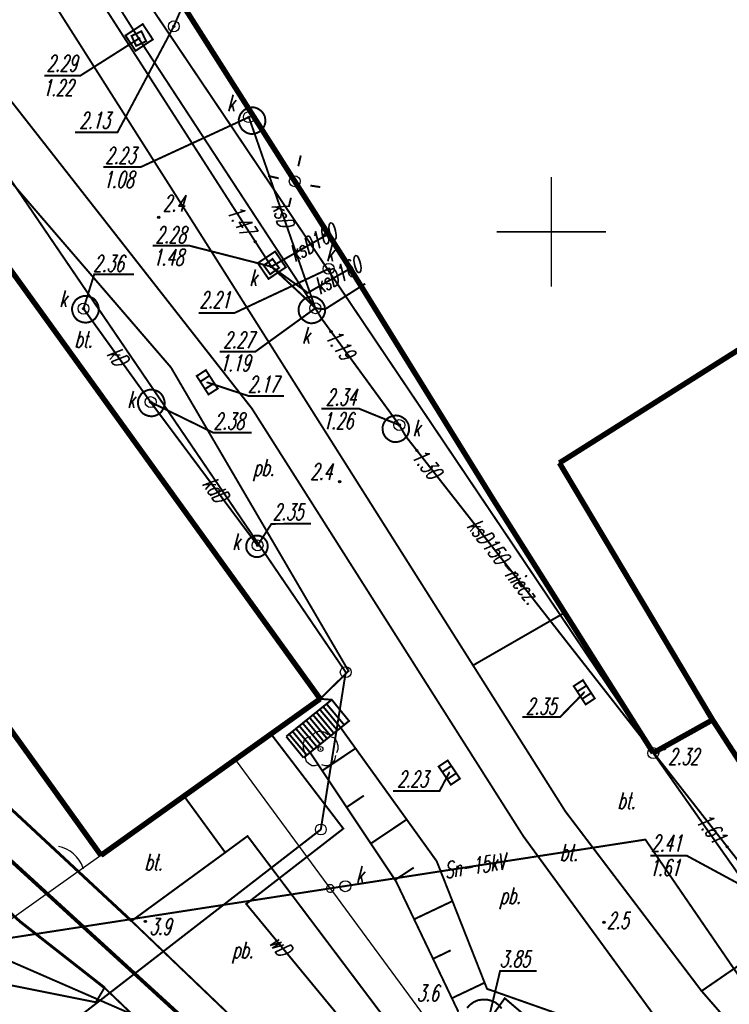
# Model space of a CAD drawing. Extents: x 6425777 to 6426103, y 6050596 to 6051176.
# Tile 18 of 72: x 6425926 to 6425958, y 6050715 to 6050760. Entities that reach past the tile are written whole.
import ezdxf

# ---------------------------------------------------------------- set-up
doc = ezdxf.new("R2010")
doc.units = 0
doc.header["$MEASUREMENT"] = 0
for name, pattern in [('BKO', [1.5, 1, -0.5]), ('GUZ', [1.5, 1, -0.5]), ('KOR', [4, 3, -1]), ('WRU', [1.5, 1, -0.5])]:
    doc.linetypes.add(name, pattern=pattern)
doc.layers.get('0').update_dxf_attribs({"linetype": 'CONTINUOUS'})
for name, color, linetype in [('202_punkt_graniczny', 7, 'CONTINUOUS'), ('218_kontur_uzytku_gruntowego', 96, 'GUZ'), ('219_dzialka_ewidencyjna', 7, 'CONTINUOUS'), ('312_budynek_ewidencyjny', 7, 'CONTINUOUS'), ('352_schody', 7, 'CONTINUOUS'), ('622_Punkt_rzednej_przewodu_SKPOD', 36, 'CONTINUOUS'), ('622_Punkt_rzednej_przewodu_SKPOD_Atr2', 36, 'CONTINUOUS'), ('820_Skarpa_nieumocniona', 7, 'CONTINUOUS'), ('823_Szczyt_skarpy_nieumocninej', 7, 'WRU'), ('824_Podnoze_skarpy_nieumocninej', 7, 'WRU'), ('905_Brama_lewa', 7, 'CONTINUOUS'), ('GEO_KOM___drzewa_lisciaste', 96, 'CONTINUOUS'), ('GEO_KOM_kratka_sciekowa', 36, 'CONTINUOUS'), ('GEO_KOM_kraweznik', 7, 'CONTINUOUS'), ('GEO_KOM_latarnia_na_scianie', 7, 'CONTINUOUS'), ('GEO_KOM_obszar_utwardzony', 7, 'KOR'), ('GEO_KOM_siec_k', 36, 'CONTINUOUS'), ('komora_podziemna___przewod_kanalizacyjny__powierzchnia_', 36, 'CONTINUOUS'), ('komora_podziemna___przewod_wodociagowy__powierzchnia_', 5, 'CONTINUOUS'), ('ogrodzenie_trwale__linia_', 7, 'CONTINUOUS'), ('przewod_kanalizacyjny__linia_', 36, 'CONTINUOUS'), ('przewod_kanalizacyjny__linia__Atr1', 36, 'CONTINUOUS'), ('przewod_wodociagowy__linia_', 5, 'CONTINUOUS'), ('przewod_wodociagowy__linia__Atr1', 5, 'CONTINUOUS'), ('punkt_o_okreslonej_wysokosci__siec_kanalizacyjna_', 36, 'CONTINUOUS'), ('punkt_o_okreslonej_wysokosci__siec_kanalizacyjna__Atr2', 36, 'CONTINUOUS'), ('punkt_o_okreslonej_wysokosci__siec_kanalizacyjna__Atr3', 36, 'CONTINUOUS'), ('punkt_o_okreslonej_wysokosci__siec_wodociagowa__Atr2', 5, 'CONTINUOUS'), ('punkt_wysokosciowy_naturalny', 7, 'CONTINUOUS'), ('punkt_wysokosciowy_naturalny_Atr2', 7, 'CONTINUOUS'), ('punkt_wysokosciowy_sztuczny', 7, 'CONTINUOUS'), ('punkt_wysokosciowy_sztuczny_Atr2', 7, 'CONTINUOUS'), ('siatka', 1, 'CONTINUOUS'), ('Sn_15kV', 1, 'BKO'), ('tor_kolejowy__linia_', 7, 'CONTINUOUS'), ('wlaz_kwadratowy___siec_kanalizacyjna__punkt_', 7, 'CONTINUOUS'), ('wlaz_kwadratowy___siec_kanalizacyjna__punkt__Atr17', 7, 'CONTINUOUS'), ('wlaz_okragly___siec_kanalizacyjna__punkt_', 7, 'CONTINUOUS'), ('wlaz_okragly___siec_kanalizacyjna__punkt__Atr17', 7, 'CONTINUOUS')]:
    doc.layers.add(name, color=color, linetype=linetype)
doc.styles.get("Standard").update_dxf_attribs({"font": 'simplex.shx', "width": 0.85})

# ---------------------------------------------------------------- blocks, each defined once
blk = doc.blocks.new('202')
at = {"color": 0, "linetype": 'Continuous'}
blk.add_circle((0, 0), 0.5, dxfattribs=at)
blk = doc.blocks.new('922')
at = {"color": 0, "linetype": 'Continuous'}
for points in [[(-0.9, 1.1), (-1.1, 1.1), (-1.3, 1), (-1.5, 0.8), (-1.6, 0.5), (-1.6, 0.1), (-1.5, -0.2)], [(0.7, 1.3), (0.4, 1.5), (0.1, 1.6), (-0.2, 1.6), (-0.5, 1.5), (-0.7, 1.3)], [(1.5, -0.3), (1.6, 0), (1.6, 0.3), (1.5, 0.7), (1.3, 1), (1, 1.1)], [(-1.4, -0.5), (-1.4, -0.8), (-1.3, -1.1), (-1.1, -1.3), (-0.8, -1.5), (-0.5, -1.5), (-0.2, -1.4)], [(0.1, -1.4), (0.4, -1.5), (0.7, -1.5), (1.1, -1.3), (1.3, -1), (1.4, -0.6)]]:
    blk.add_lwpolyline(points, dxfattribs=at)
blk.add_circle((0, 0), 0.224, dxfattribs=at)
blk = doc.blocks.new('801')
at = {"color": 0, "linetype": 'Continuous'}
blk.add_circle((0, 0), 0.1, dxfattribs=at)

msp = doc.modelspace()

# ---------------------------------------------------------------- linework, layer by layer
for p in [(6425932.74, 6050759.39), (6425931.14, 6050758.83), (6425936.17, 6050755.24), (6425938.27, 6050752.31), (6425932.05, 6050750.66), (6425934.041, 6050749.764), (6425939.8, 6050749.9), (6425939.82, 6050748.31), (6425940.739, 6050748.513), (6425940.8, 6050748.32), (6425940.85, 6050748.25), (6425928.61, 6050746.49), (6425939.21, 6050746.51), (6425932.613, 6050743.799), (6425934.268, 6050743.122), (6425931.68, 6050742.22), (6425936.313, 6050741.922), (6425936.313, 6050741.922), (6425936.313, 6050741.922), (6425943.05, 6050741.17), (6425950.37, 6050739.44), (6425940.32, 6050738.58), (6425947.31, 6050737.82), (6425936.57, 6050735.67), (6425950.609, 6050732.6), (6425946.421, 6050730.191), (6425946.421, 6050730.191), (6425946.421, 6050730.191), (6425940.6, 6050729.88), (6425940.73, 6050729.932), (6425951.506, 6050728.96), (6425937.18, 6050727.06), (6425954.66, 6050726.18), (6425935.54, 6050725.89), (6425945.334, 6050725.294), (6425933.206, 6050724.219), (6425950.642, 6050723.517), (6425939.46, 6050722.69), (6425940.49, 6050722.73), (6425936.11, 6050722.39), (6425948.718, 6050722.387), (6425935.09, 6050721.64), (6425958.04, 6050721.9), (6425928.59, 6050720.93), (6425942.9, 6050720.32), (6425940.58, 6050720.1), (6425936.05, 6050719.29), (6425925.716, 6050718.479), (6425925.716, 6050718.479), (6425930.806, 6050718.51), (6425930.806, 6050718.51), (6425930.806, 6050718.51), (6425930.806, 6050718.51), (6425931.44, 6050718.49), (6425952.41, 6050718.45), (6425947.87, 6050714.98), (6425929.176, 6050714.797)]:
    msp.add_point(p)
at = {"color": 7}
for p in [(6425937.2, 6050748.41), (6425939.43, 6050728.66), (6425939.96, 6050728.62), (6425940.75, 6050727.65), (6425957.37, 6050727.7), (6425940.37, 6050727.34), (6425954.66, 6050726.19), (6425954.3, 6050722.23), (6425929.41, 6050721.51), (6425944.76, 6050721.24), (6425929.57, 6050715.46), (6425947.06, 6050715.41), (6425956.87, 6050715.31)]:
    msp.add_point(p, dxfattribs=at)
at = {"layer": '202_punkt_graniczny', "color": 7}
for p in [(6425940.6, 6050729.88), (6425954.66, 6050726.18), (6425939.46, 6050722.69)]:
    msp.add_point(p, dxfattribs=at)
at = {"layer": '218_kontur_uzytku_gruntowego', "linetype": 'GUZ', "const_width": 0.09}
for points in [[(6425954.66, 6050726.18), (6425903.19, 6050802.6)], [(6425911.84, 6050772.12), (6425940.6, 6050729.88)], [(6425940.6, 6050729.88), (6425939.46, 6050722.69)], [(6425971.53, 6050702.22), (6425954.66, 6050726.18)], [(6425939.46, 6050722.69), (6425923.54, 6050710.37)]]:
    msp.add_lwpolyline(points, dxfattribs=at)
at = {"layer": '219_dzialka_ewidencyjna', "linetype": 'Continuous', "const_width": 0.09}
for points in [[(6425954.66, 6050726.18), (6425903.19, 6050802.6)], [(6425940.6, 6050729.88), (6425911.84, 6050772.12)], [(6425940.6, 6050729.88), (6425939.46, 6050722.69)], [(6425971.53, 6050702.22), (6425954.66, 6050726.18)], [(6425939.46, 6050722.69), (6425923.54, 6050710.37)]]:
    msp.add_lwpolyline(points, dxfattribs=at)
at = {"layer": '312_budynek_ewidencyjny', "linetype": 'Continuous', "const_width": 0.25}
for points in [[(6425940.85, 6050748.25), (6425922.74, 6050776.74)], [(6425921.38, 6050753.66), (6425939.43, 6050728.66)], [(6425970.98, 6050752.45), (6425950.37, 6050739.44)], [(6425947.31, 6050737.82), (6425940.85, 6050748.25)], [(6425929.41, 6050721.51), (6425911.31, 6050746.69)], [(6425950.37, 6050739.44), (6425957.37, 6050727.7)], [(6425954.66, 6050726.19), (6425947.31, 6050737.82)], [(6425939.43, 6050728.66), (6425929.41, 6050721.51)], [(6425957.37, 6050727.7), (6425954.66, 6050726.19)], [(6425963.93, 6050717.58), (6425957.37, 6050727.7)]]:
    msp.add_lwpolyline(points, dxfattribs=at)
at = {"layer": '352_schody', "linetype": 'Continuous', "const_width": 0.09}
for points in [[(6425939.96, 6050728.62), (6425937.88, 6050726.94)], [(6425939.72, 6050728.43), (6425940.53, 6050727.47)], [(6425940.75, 6050727.65), (6425939.96, 6050728.62)], [(6425939.1, 6050727.93), (6425939.91, 6050726.97)], [(6425939.26, 6050728.05), (6425940.06, 6050727.09)], [(6425939.41, 6050728.18), (6425940.22, 6050727.22)], [(6425939.57, 6050728.3), (6425940.37, 6050727.34)], [(6425938.63, 6050727.55), (6425939.44, 6050726.59)], [(6425938.67, 6050725.97), (6425940.75, 6050727.65)], [(6425938.79, 6050727.68), (6425939.59, 6050726.72)], [(6425938.95, 6050727.8), (6425939.75, 6050726.84)], [(6425938.01, 6050727.05), (6425938.82, 6050726.09)], [(6425938.17, 6050727.17), (6425938.97, 6050726.21)], [(6425938.32, 6050727.3), (6425939.13, 6050726.34)], [(6425938.48, 6050727.42), (6425939.28, 6050726.47)], [(6425937.88, 6050726.94), (6425938.67, 6050725.97)]]:
    msp.add_lwpolyline(points, dxfattribs=at)
at = {"layer": '622_Punkt_rzednej_przewodu_SKPOD', "linetype": 'Continuous'}
for centre in [(6425936.46, 6050749.55), (6425939.93, 6050745.44), (6425943.85, 6050740.01), (6425958.04, 6050721.9)]:
    msp.add_circle(centre, 0.05, dxfattribs=at)
at = {"layer": '820_Skarpa_nieumocniona', "linetype": 'Continuous', "const_width": 0.09}
for points in [[(6425939.53, 6050725.38), (6425941.05, 6050726.4)], [(6425940.64, 6050723.71), (6425941.43, 6050724.24)], [(6425941.75, 6050722.05), (6425943.39, 6050723.15)], [(6425942.86, 6050720.39), (6425943.71, 6050720.95)], [(6425943.73, 6050718.59), (6425945.48, 6050719.42)], [(6425944.59, 6050716.78), (6425945.4, 6050717.17)], [(6425945.45, 6050714.98), (6425946.95, 6050715.69)]]:
    msp.add_lwpolyline(points, dxfattribs=at)
at = {"layer": '823_Szczyt_skarpy_nieumocninej', "linetype": 'WRU', "const_width": 0.09}
msp.add_lwpolyline([(6425938.97, 6050726.21), (6425942.9, 6050720.32), (6425945.75, 6050714.36)], dxfattribs=at)
at = {"layer": '824_Podnoze_skarpy_nieumocninej', "linetype": 'WRU', "const_width": 0.09}
msp.add_lwpolyline([(6425947.06, 6050715.41), (6425944.76, 6050721.24), (6425940.37, 6050727.34)], dxfattribs=at)
at = {"layer": '905_Brama_lewa', "linetype": 'Continuous'}
msp.add_arc((6425927.166, 6050720.436), 1.511, 19.1433, 78.74, dxfattribs=at)
at = {"layer": 'GEO_KOM___drzewa_lisciaste'}
msp.add_point((6425939.448, 6050726.366), dxfattribs=at)
at = {"layer": 'GEO_KOM_kratka_sciekowa', "linetype": 'Continuous', "const_width": 0.09}
for points in [[(6425934.205, 6050743.681), (6425934.747, 6050742.838), (6425934.326, 6050742.568), (6425933.788, 6050743.41), (6425934.205, 6050743.681)], [(6425933.952, 6050743.154), (6425934.368, 6050743.427)], [(6425934.168, 6050742.816), (6425934.586, 6050743.088)], [(6425934.268, 6050743.122), (6425936.151, 6050742.501), (6425937.782, 6050742.501)], [(6425951.442, 6050729.515), (6425951.987, 6050728.679), (6425951.568, 6050728.405), (6425951.023, 6050729.242), (6425951.442, 6050729.515)], [(6425951.186, 6050728.992), (6425951.606, 6050729.263)], [(6425951.506, 6050728.96), (6425950.396, 6050727.825), (6425948.675, 6050727.825)], [(6425951.405, 6050728.655), (6425951.824, 6050728.929)], [(6425945.262, 6050725.844), (6425945.82, 6050725.016), (6425945.407, 6050724.739), (6425944.849, 6050725.568), (6425945.262, 6050725.844)], [(6425945.334, 6050725.294), (6425944.893, 6050724.455), (6425942.768, 6050724.455)], [(6425945.018, 6050725.317), (6425945.427, 6050725.599)], [(6425945.24, 6050724.987), (6425945.653, 6050725.264)]]:
    msp.add_lwpolyline(points, dxfattribs=at)
at = {"layer": 'GEO_KOM_kraweznik', "linetype": 'Continuous', "const_width": 0.13}
for points in [[(6425875.91, 6050770.17), (6425880.01, 6050778.59), (6425881.35, 6050776.04), (6425886.61, 6050766.41), (6425890.97, 6050758.82), (6425896.17, 6050751.11), (6425904.284, 6050740.315), (6425911.904, 6050731.779), (6425921.007, 6050722.752), (6425925.716, 6050718.479), (6425929.57, 6050715.46)], [(6425930.806, 6050718.51), (6425923.49, 6050725.31), (6425914.778, 6050733.883), (6425907.273, 6050742.258), (6425899.14, 6050753.05), (6425894, 6050760.68), (6425889.66, 6050768.2), (6425888.45, 6050770.32)]]:
    msp.add_lwpolyline(points, dxfattribs=at)
at = {"layer": 'GEO_KOM_latarnia_na_scianie', "linetype": 'Continuous', "const_width": 0.09}
for points in [[(6425938.431, 6050752.996), (6425938.544, 6050753.485)], [(6425937.055, 6050752.557), (6425937.536, 6050752.445)], [(6425938.985, 6050752.113), (6425939.434, 6050752.044)], [(6425938.095, 6050751.557), (6425937.996, 6050751.137)]]:
    msp.add_lwpolyline(points, dxfattribs=at)
at = {"layer": 'GEO_KOM_latarnia_na_scianie', "linetype": 'Continuous'}
msp.add_circle((6425938.27, 6050752.31), 0.25, dxfattribs=at)
at = {"layer": 'GEO_KOM_obszar_utwardzony', "linetype": 'KOR', "const_width": 0.09}
for points in [[(6425898.101, 6050808.104), (6425903.117, 6050798.397), (6425910.556, 6050786.698), (6425934.041, 6050749.764), (6425946.421, 6050730.191), (6425950.642, 6050723.517), (6425956.87, 6050715.31), (6425965.57, 6050705.32), (6425971.85, 6050700.27), (6425974.46, 6050702.24), (6425979.5, 6050698.14), (6425974.075, 6050693.72), (6425973.26, 6050696.12), (6425964.64, 6050702.96), (6425957.14, 6050710.85), (6425948.718, 6050722.387), (6425936.313, 6050741.922), (6425911.541, 6050773.533), (6425897.815, 6050795.427), (6425892.531, 6050805)], [(6425923.18, 6050754.738), (6425932.613, 6050743.799), (6425940.73, 6050729.932), (6425939.43, 6050728.66), (6425939.96, 6050728.62), (6425940.75, 6050727.65), (6425940.37, 6050727.34), (6425944.76, 6050721.24), (6425947.06, 6050715.41), (6425951.21, 6050713.95), (6425955.22, 6050709.71), (6425957.14, 6050710.85), (6425948.718, 6050722.387), (6425936.313, 6050741.922), (6425911.541, 6050773.533)], [(6425923.49, 6050725.31), (6425930.806, 6050718.51), (6425935.329, 6050714.181), (6425940.27, 6050709.23), (6425944.65, 6050705.48), (6425949.38, 6050701.91), (6425952.59, 6050699.57), (6425954.82, 6050698.06), (6425957.1, 6050696.61), (6425956.437, 6050695.561), (6425954.17, 6050697), (6425951.77, 6050698.63), (6425948.6, 6050700.95), (6425943.9, 6050704.51), (6425938.78, 6050708.39), (6425937.909, 6050707.473), (6425929.57, 6050715.46), (6425925.716, 6050718.479), (6425921.007, 6050722.752)], [(6425921.007, 6050722.752), (6425925.716, 6050718.479), (6425929.57, 6050715.46), (6425929.176, 6050714.797), (6425922.49, 6050716.13)]]:
    msp.add_lwpolyline(points, dxfattribs=at)
for points in [[(6425921.38, 6050753.66), (6425923.18, 6050754.738), (6425932.613, 6050743.799), (6425940.73, 6050729.932), (6425939.43, 6050728.66)], [(6425914.778, 6050733.883), (6425916.123, 6050734.915), (6425914.89, 6050736.744), (6425917.231, 6050738.453), (6425929.41, 6050721.51), (6425933.206, 6050724.219), (6425935.09, 6050721.64), (6425930.806, 6050718.51), (6425923.49, 6050725.31)], [(6425956.87, 6050715.31), (6425962.769, 6050719.372), (6425957.37, 6050727.7), (6425954.66, 6050726.19), (6425950.609, 6050732.6), (6425946.421, 6050730.191), (6425950.642, 6050723.517)], [(6425930.806, 6050718.51), (6425935.09, 6050721.64), (6425936.11, 6050722.39), (6425944.82, 6050710.84), (6425935.329, 6050714.181)], [(6425965.57, 6050705.32), (6425956.87, 6050715.31), (6425962.769, 6050719.372), (6425963.93, 6050717.58), (6425973.12, 6050703.2), (6425973.491, 6050703.434), (6425974.46, 6050702.24), (6425971.85, 6050700.27)]]:
    msp.add_lwpolyline(points, close=True, dxfattribs=at)
at = {"layer": 'GEO_KOM_siec_k', "linetype": 'Continuous', "const_width": 0.09}
for points in [[(6425937.2, 6050748.41), (6425939.8, 6050749.9)], [(6425937.2, 6050748.41), (6425938.866, 6050747.212), (6425940.8, 6050748.32)]]:
    msp.add_lwpolyline(points, dxfattribs=at)
at = {"layer": 'komora_podziemna___przewod_kanalizacyjny__powierzchnia_', "linetype": 'Continuous', "const_width": 0.09}
for points in [[(6425930.53, 6050758.97), (6425931.32, 6050759.49), (6425931.78, 6050758.79), (6425930.99, 6050758.27)], [(6425936.68, 6050754.59), (6425936.77, 6050754.68), (6425936.85, 6050754.78), (6425936.9, 6050754.9), (6425936.93, 6050755.02), (6425936.92, 6050755.15), (6425936.9, 6050755.27), (6425936.84, 6050755.39), (6425936.77, 6050755.49), (6425936.67, 6050755.57), (6425936.56, 6050755.64), (6425936.44, 6050755.68), (6425936.32, 6050755.69), (6425936.19, 6050755.67), (6425936.07, 6050755.63), (6425935.96, 6050755.57), (6425935.87, 6050755.48), (6425935.79, 6050755.38), (6425935.74, 6050755.26), (6425935.71, 6050755.14), (6425935.72, 6050755.01), (6425935.74, 6050754.89), (6425935.8, 6050754.77), (6425935.87, 6050754.67), (6425935.97, 6050754.59), (6425936.08, 6050754.52), (6425936.2, 6050754.48), (6425936.32, 6050754.47), (6425936.45, 6050754.49), (6425936.57, 6050754.53)], [(6425937.07, 6050747.85), (6425937.86, 6050748.38), (6425937.37, 6050749.1), (6425936.58, 6050748.57)], [(6425928.69, 6050745.85), (6425928.82, 6050745.86), (6425928.94, 6050745.9), (6425929.05, 6050745.96), (6425929.15, 6050746.04), (6425929.22, 6050746.15), (6425929.28, 6050746.26), (6425929.31, 6050746.39), (6425929.31, 6050746.51), (6425929.28, 6050746.64), (6425929.23, 6050746.76), (6425929.16, 6050746.86), (6425929.07, 6050746.95), (6425928.96, 6050747.01), (6425928.84, 6050747.05), (6425928.71, 6050747.07), (6425928.58, 6050747.06), (6425928.46, 6050747.02), (6425928.35, 6050746.96), (6425928.25, 6050746.88), (6425928.18, 6050746.77), (6425928.12, 6050746.66), (6425928.09, 6050746.53), (6425928.09, 6050746.41), (6425928.12, 6050746.28), (6425928.17, 6050746.16), (6425928.24, 6050746.06), (6425928.33, 6050745.97), (6425928.44, 6050745.91), (6425928.56, 6050745.87)], [(6425939.41, 6050745.94), (6425939.5, 6050746.03), (6425939.58, 6050746.13), (6425939.63, 6050746.25), (6425939.66, 6050746.37), (6425939.65, 6050746.5), (6425939.63, 6050746.62), (6425939.57, 6050746.74), (6425939.5, 6050746.84), (6425939.4, 6050746.92), (6425939.29, 6050746.99), (6425939.17, 6050747.03), (6425939.05, 6050747.04), (6425938.92, 6050747.02), (6425938.8, 6050746.98), (6425938.69, 6050746.92), (6425938.6, 6050746.83), (6425938.52, 6050746.73), (6425938.47, 6050746.61), (6425938.44, 6050746.49), (6425938.45, 6050746.36), (6425938.47, 6050746.24), (6425938.53, 6050746.12), (6425938.6, 6050746.02), (6425938.7, 6050745.94), (6425938.81, 6050745.87), (6425938.93, 6050745.83), (6425939.05, 6050745.82), (6425939.18, 6050745.84), (6425939.3, 6050745.88)], [(6425931.7, 6050741.57), (6425931.83, 6050741.58), (6425931.95, 6050741.62), (6425932.06, 6050741.68), (6425932.16, 6050741.76), (6425932.23, 6050741.87), (6425932.29, 6050741.98), (6425932.32, 6050742.11), (6425932.32, 6050742.23), (6425932.29, 6050742.36), (6425932.24, 6050742.48), (6425932.17, 6050742.58), (6425932.08, 6050742.67), (6425931.97, 6050742.73), (6425931.85, 6050742.77), (6425931.72, 6050742.79), (6425931.59, 6050742.78), (6425931.47, 6050742.74), (6425931.36, 6050742.68), (6425931.26, 6050742.6), (6425931.19, 6050742.49), (6425931.13, 6050742.38), (6425931.1, 6050742.25), (6425931.1, 6050742.13), (6425931.13, 6050742), (6425931.18, 6050741.88), (6425931.25, 6050741.78), (6425931.34, 6050741.69), (6425931.45, 6050741.63), (6425931.57, 6050741.59)], [(6425943.25, 6050740.51), (6425943.34, 6050740.6), (6425943.42, 6050740.7), (6425943.47, 6050740.82), (6425943.5, 6050740.94), (6425943.49, 6050741.07), (6425943.47, 6050741.19), (6425943.41, 6050741.31), (6425943.34, 6050741.41), (6425943.24, 6050741.49), (6425943.13, 6050741.56), (6425943.01, 6050741.6), (6425942.89, 6050741.61), (6425942.76, 6050741.59), (6425942.64, 6050741.55), (6425942.53, 6050741.49), (6425942.44, 6050741.4), (6425942.36, 6050741.3), (6425942.31, 6050741.18), (6425942.28, 6050741.06), (6425942.29, 6050740.93), (6425942.31, 6050740.81), (6425942.37, 6050740.69), (6425942.44, 6050740.59), (6425942.54, 6050740.51), (6425942.65, 6050740.44), (6425942.77, 6050740.4), (6425942.89, 6050740.39), (6425943.02, 6050740.41), (6425943.14, 6050740.45)], [(6425937.03, 6050735.56), (6425937.03, 6050735.66), (6425937.02, 6050735.76), (6425936.98, 6050735.86), (6425936.92, 6050735.94), (6425936.85, 6050736.02), (6425936.76, 6050736.07), (6425936.66, 6050736.11), (6425936.56, 6050736.12), (6425936.46, 6050736.12), (6425936.36, 6050736.09), (6425936.27, 6050736.04), (6425936.19, 6050735.98), (6425936.12, 6050735.9), (6425936.08, 6050735.8), (6425936.05, 6050735.7), (6425936.05, 6050735.6), (6425936.06, 6050735.5), (6425936.1, 6050735.4), (6425936.16, 6050735.32), (6425936.23, 6050735.24), (6425936.32, 6050735.19), (6425936.42, 6050735.15), (6425936.52, 6050735.14), (6425936.62, 6050735.14), (6425936.72, 6050735.17), (6425936.81, 6050735.22), (6425936.89, 6050735.28), (6425936.96, 6050735.36), (6425937, 6050735.46)]]:
    msp.add_lwpolyline(points, close=True, dxfattribs=at)
at = {"layer": 'komora_podziemna___przewod_wodociagowy__powierzchnia_', "linetype": 'Continuous', "const_width": 0.09}
msp.add_lwpolyline([(6425947.73, 6050714.51), (6425947.6, 6050714.66), (6425947.44, 6050714.79), (6425947.25, 6050714.87), (6425947.05, 6050714.92), (6425946.85, 6050714.92), (6425946.65, 6050714.89), (6425946.46, 6050714.81), (6425946.29, 6050714.69), (6425946.15, 6050714.54)], dxfattribs=at)
at = {"layer": 'ogrodzenie_trwale__linia_', "linetype": 'Continuous'}
msp.add_lwpolyline([(6425935.54, 6050725.89), (6425939.784, 6050720.136), (6425939.784, 6050720.136, 1), (6425939.992, 6050719.854, 1), (6425939.784, 6050720.136), (6425939.992, 6050719.854), (6425944.237, 6050714.101)], format="xyb", dxfattribs=at)
msp.add_lwpolyline([(6425929.41, 6050721.51), (6425923.577, 6050717.375)], dxfattribs=at)
at = {"layer": 'przewod_kanalizacyjny__linia_', "linetype": 'Continuous', "const_width": 0.09}
for points in [[(6425941.49, 6050747.63), (6425939.65, 6050746.46), (6425939.21, 6050746.51), (6425938.76, 6050746.96), (6425937.2, 6050748.41), (6425919.56, 6050775.85), (6425918.56, 6050777.43), (6425918.24, 6050777.9), (6425911.84, 6050791.55), (6425911.45, 6050791.79)], [(6425939.21, 6050746.51), (6425931.14, 6050758.83), (6425920.34, 6050775.94)], [(6425932.74, 6050759.39), (6425933.11, 6050760.25)], [(6425970.37, 6050708.27), (6425967.39, 6050706.36), (6425959.31, 6050719.83), (6425958.92, 6050720.02), (6425958.81, 6050720.92), (6425943.35, 6050740.65), (6425943.05, 6050741.17), (6425939.5, 6050746.03), (6425939.21, 6050746.51), (6425936.17, 6050755.24)], [(6425936.57, 6050735.67), (6425931.68, 6050742.22), (6425928.61, 6050746.49)]]:
    msp.add_lwpolyline(points, dxfattribs=at)
at = {"layer": 'przewod_wodociagowy__linia_', "linetype": 'Continuous', "const_width": 0.09}
for points in [[(6425947.1, 6050713.9), (6425947.87, 6050714.98), (6425949.01, 6050714.01), (6425949.84, 6050712.88), (6425949.09, 6050711.92), (6425947.03, 6050710.95), (6425942, 6050712.08), (6425936.05, 6050719.29), (6425940.49, 6050722.73), (6425937.18, 6050727.06)], [(6425906.64, 6050725.15), (6425907.56, 6050724.47), (6425921.78, 6050718.19), (6425938.88, 6050710.74), (6425955.25, 6050696.47), (6425983.73, 6050672.32), (6426003.62, 6050655.44), (6426021.92, 6050639.74)]]:
    msp.add_lwpolyline(points, dxfattribs=at)
at = {"layer": 'punkt_o_okreslonej_wysokosci__siec_kanalizacyjna_', "color": 34}
for p in [(6425932.74, 6050759.39), (6425931.14, 6050758.83), (6425936.17, 6050755.24), (6425937.2, 6050748.41), (6425939.82, 6050748.31), (6425928.61, 6050746.49), (6425939.21, 6050746.51), (6425931.68, 6050742.22), (6425943.05, 6050741.17), (6425936.57, 6050735.67)]:
    msp.add_point(p, dxfattribs=at)
at = {"layer": 'punkt_o_okreslonej_wysokosci__siec_kanalizacyjna__Atr2', "linetype": 'Continuous', "const_width": 0.09}
for points in [[(6425932.74, 6050759.39), (6425930.164, 6050754.546), (6425928.223, 6050754.546)], [(6425931.14, 6050758.83), (6425928.456, 6050757.129), (6425926.819, 6050757.129)], [(6425936.17, 6050755.24), (6425931.223, 6050752.957), (6425929.522, 6050752.957)], [(6425937.2, 6050748.41), (6425933.465, 6050749.363), (6425931.769, 6050749.363)], [(6425939.82, 6050748.31), (6425935.51, 6050746.29), (6425933.874, 6050746.29)], [(6425928.61, 6050746.49), (6425929.103, 6050748.063), (6425930.914, 6050748.06)], [(6425939.21, 6050746.51), (6425936.466, 6050744.524), (6425934.83, 6050744.524)], [(6425931.68, 6050742.22), (6425934.536, 6050740.824), (6425936.294, 6050740.824)], [(6425943.05, 6050741.17), (6425941.227, 6050741.913), (6425939.49, 6050741.913)], [(6425936.57, 6050735.67), (6425937.202, 6050736.656), (6425939.013, 6050736.663)], [(6425958.92, 6050720.02), (6425956.2, 6050721.49), (6425954.532, 6050721.49)]]:
    msp.add_lwpolyline(points, dxfattribs=at)
at = {"layer": 'punkt_o_okreslonej_wysokosci__siec_wodociagowa__Atr2', "linetype": 'Continuous', "const_width": 0.09}
msp.add_lwpolyline([(6425947.1, 6050713.9), (6425947.657, 6050716.227), (6425949.336, 6050716.227)], dxfattribs=at)
at = {"layer": 'punkt_wysokosciowy_naturalny', "color": 7}
for p in [(6425932.05, 6050750.66), (6425940.32, 6050738.58), (6425931.44, 6050718.49), (6425952.41, 6050718.45)]:
    msp.add_point(p, dxfattribs=at)
at = {"layer": 'punkt_wysokosciowy_sztuczny', "linetype": 'Continuous'}
msp.add_circle((6425955.17, 6050726.37), 0.045, dxfattribs=at)
at = {"layer": 'siatka', "color": 2, "linetype": 'Continuous', "const_width": 0.07}
for points in [[(6425950, 6050747.5), (6425950, 6050752.5)], [(6425947.5, 6050750), (6425952.5, 6050750)]]:
    msp.add_lwpolyline(points, dxfattribs=at)
at = {"layer": 'Sn_15kV', "linetype": 'BKO', "const_width": 0.09}
msp.add_lwpolyline([(6425887.69, 6050808.93), (6425892.84, 6050798.79), (6425893.2, 6050797.15), (6425902.39, 6050783.75), (6425889.07, 6050771.69), (6425889.35, 6050769.08), (6425900.59, 6050751.69), (6425911.38, 6050735.76), (6425923.67, 6050717.49), (6425954.3, 6050722.23), (6425969.74, 6050699.71), (6425992.81, 6050686.25), (6425998.06, 6050685.72), (6426011.95, 6050694.31), (6426021.9, 6050678.4), (6426030.88, 6050662.64), (6426040.08, 6050656.39), (6426043.6, 6050635.71)], dxfattribs=at)
at = {"layer": 'tor_kolejowy__linia_', "linetype": 'Continuous', "const_width": 0.17}
msp.add_lwpolyline([(6426073.938, 6050631.713), (6426048.86, 6050645.33), (6426013.01, 6050664.78), (6425973.63, 6050686.5), (6425955.66, 6050697.08), (6425944.14, 6050705.1), (6425933.17, 6050714.07), (6425922.28, 6050724.02), (6425909.78, 6050736.72), (6425903.26, 6050744.5)], dxfattribs=at)
at = {"layer": 'wlaz_kwadratowy___siec_kanalizacyjna__punkt_', "color": 7, "linetype": 'Continuous', "const_width": 0.09}
for points in [[(6425931.02, 6050758.497), (6425931.473, 6050758.71), (6425931.26, 6050759.163), (6425930.807, 6050758.95)], [(6425937.145, 6050748.061), (6425937.549, 6050748.355), (6425937.255, 6050748.759), (6425936.851, 6050748.465)]]:
    msp.add_lwpolyline(points, close=True, dxfattribs=at)
at = {"layer": 'wlaz_okragly___siec_kanalizacyjna__punkt_', "linetype": 'Continuous'}
for centre in [(6425932.74, 6050759.39), (6425936.17, 6050755.24), (6425939.82, 6050748.31), (6425928.61, 6050746.49), (6425939.21, 6050746.51), (6425931.68, 6050742.22), (6425943.05, 6050741.17), (6425936.57, 6050735.67), (6425940.58, 6050720.1)]:
    msp.add_circle(centre, 0.25, dxfattribs=at)

# ---------------------------------------------------------------- block references
at = {"layer": '202_punkt_graniczny', "color": 7, "linetype": 'Continuous', "xscale": 0.5, "yscale": 0.5, "zscale": 0.5}
for p in [(6425940.6, 6050729.88), (6425954.66, 6050726.18), (6425939.46, 6050722.69)]:
    msp.add_blockref('202', p, dxfattribs=at)
at = {"layer": 'GEO_KOM___drzewa_lisciaste', "linetype": 'Continuous', "xscale": 0.5, "yscale": 0.5, "zscale": 0.5}
msp.add_blockref('922', (6425939.448, 6050726.366), dxfattribs=at)
at = {"layer": 'punkt_o_okreslonej_wysokosci__siec_kanalizacyjna_', "color": 34, "linetype": 'Continuous', "xscale": 0.5, "yscale": 0.5, "zscale": 0.5}
for p in [(6425932.74, 6050759.39), (6425936.17, 6050755.24), (6425939.82, 6050748.31), (6425928.61, 6050746.49), (6425939.21, 6050746.51), (6425931.68, 6050742.22), (6425943.05, 6050741.17), (6425936.57, 6050735.67)]:
    msp.add_blockref('801', p, dxfattribs=at)
for p, rotation in [((6425931.14, 6050758.83), 25.2), ((6425937.2, 6050748.41), 36.03000000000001)]:
    msp.add_blockref('801', p, dxfattribs=dict(at, rotation=rotation))
at = {"layer": 'punkt_wysokosciowy_naturalny', "color": 7, "linetype": 'Continuous', "xscale": 0.5, "yscale": 0.5, "zscale": 0.5}
for p in [(6425932.05, 6050750.66), (6425940.32, 6050738.58), (6425931.44, 6050718.49), (6425952.41, 6050718.45)]:
    msp.add_blockref('801', p, dxfattribs=at)

# ---------------------------------------------------------------- texts
at = {"layer": '622_Punkt_rzednej_przewodu_SKPOD_Atr2', "oblique": 15, "width": 0.62}
for s, rotation, p in [('1.47', 302.7, (6425935.132, 6050750.914)), ('1.19', 306.1, (6425939.634, 6050745.188)), ('1.30', 308.1, (6425943.58, 6050739.727)), ('1.61', 308.1, (6425956.58, 6050723.067))]:
    msp.add_text(s, height=0.75, rotation=rotation, dxfattribs=at).set_placement(p)
at = {"layer": 'GEO_KOM_kratka_sciekowa', "oblique": 15, "width": 0.62}
for s, p in [('2.17', (6425936.131, 6050742.66)), ('2.35', (6425948.834, 6050727.946)), ('2.23', (6425942.956, 6050724.619))]:
    msp.add_text(s, height=0.75, dxfattribs=at).set_placement(p)
at = {"layer": 'GEO_KOM_obszar_utwardzony', "oblique": 15, "width": 0.62}
for s, p in [('bt.', (6425928.197, 6050744.715)), ('pb.', (6425936.37, 6050738.855)), ('bt.', (6425953.02, 6050723.635)), ('bt.', (6425950.388, 6050721.265)), ('bt.', (6425931.4, 6050720.825)), ('pb.', (6425947.64, 6050719.295)), ('pb.', (6425935.41, 6050716.815))]:
    msp.add_text(s, height=0.75, dxfattribs=at).set_placement(p)
at = {"layer": 'GEO_KOM_siec_k', "oblique": 15, "width": 0.62}
for s, rotation, p in [('ksD', 288.2, (6425937.202, 6050751.206)), ('ksD160', 29.9, (6425938.282, 6050748.604)), ('ksD160', 29.6, (6425939.417, 6050747.118)), ('kD', 306, (6425929.64, 6050744.402))]:
    msp.add_text(s, height=0.75, rotation=rotation, dxfattribs=at).set_placement(p)
msp.add_text('k', height=0.75, dxfattribs=at).set_placement((6425930.612, 6050741.965))
at = {"layer": 'przewod_kanalizacyjny__linia__Atr1', "oblique": 15, "width": 0.62}
for s, rotation, p in [('kdD', 306.7, (6425934.009, 6050738.466)), ('ksD150-niecz.', 308.1, (6425946.11, 6050736.537))]:
    msp.add_text(s, height=0.75, rotation=rotation, dxfattribs=at).set_placement(p)
at = {"layer": 'przewod_wodociagowy__linia__Atr1', "oblique": 15, "width": 0.62}
msp.add_text('wD', height=0.75, rotation=309.5, dxfattribs=at).set_placement((6425937.051, 6050717.492))
at = {"layer": 'punkt_o_okreslonej_wysokosci__siec_kanalizacyjna__Atr2', "oblique": 15, "width": 0.62}
for s, p in [('2.29', (6425926.924, 6050757.325)), ('2.13', (6425928.424, 6050754.718)), ('2.23', (6425929.603, 6050753.114)), ('2.28', (6425931.901, 6050749.486)), ('2.36', (6425929.055, 6050748.176)), ('2.21', (6425933.912, 6050746.519)), ('2.27', (6425934.998, 6050744.688)), ('2.34', (6425939.689, 6050742.072)), ('2.38', (6425934.56, 6050740.973)), ('2.35', (6425937.262, 6050736.828)), ('2.41', (6425954.565, 6050721.692))]:
    msp.add_text(s, height=0.75, dxfattribs=at).set_placement(p)
at = {"layer": 'punkt_o_okreslonej_wysokosci__siec_kanalizacyjna__Atr3', "oblique": 15, "width": 0.62}
for s, p in [('1.22', (6425926.747, 6050756.21)), ('1.08', (6425929.514, 6050752.015)), ('1.48', (6425931.787, 6050748.463)), ('1.19', (6425934.836, 6050743.629)), ('1.26', (6425939.544, 6050740.989)), ('1.61', (6425954.481, 6050720.573))]:
    msp.add_text(s, height=0.75, dxfattribs=at).set_placement(p)
at = {"layer": 'punkt_o_okreslonej_wysokosci__siec_wodociagowa__Atr2', "oblique": 15, "width": 0.62}
msp.add_text('3.85', height=0.75, dxfattribs=at).set_placement((6425947.627, 6050716.404))
at = {"layer": 'punkt_wysokosciowy_naturalny_Atr2', "oblique": 15, "width": 0.62}
for s, p in [('2.4', (6425932.24, 6050750.93)), ('2.4', (6425938.98, 6050738.67)), ('3.9', (6425931.62, 6050717.88)), ('2.5', (6425952.539, 6050718.157)), ('3.6', (6425943.85, 6050714.84))]:
    msp.add_text(s, height=0.75, dxfattribs=at).set_placement(p)
at = {"layer": 'punkt_wysokosciowy_sztuczny_Atr2', "oblique": 15, "width": 0.62}
msp.add_text('2.32', height=0.75, dxfattribs=at).set_placement((6425955.34, 6050725.646))
at = {"layer": 'Sn_15kV', "oblique": 15, "width": 0.62}
msp.add_text('Sn-15kV', height=0.75, rotation=8.7, dxfattribs=at).set_placement((6425945.164, 6050720.451))
at = {"layer": 'wlaz_kwadratowy___siec_kanalizacyjna__punkt__Atr17', "oblique": 15, "width": 0.62}
msp.add_text('k', height=0.75, dxfattribs=at).set_placement((6425936.198, 6050747.535))
at = {"layer": 'wlaz_okragly___siec_kanalizacyjna__punkt__Atr17', "oblique": 15, "width": 0.62}
for p in [(6425935.18, 6050755.51), (6425939.703, 6050748.661), (6425927.511, 6050746.568), (6425938.61, 6050744.89), (6425943.66, 6050740.66), (6425935.418, 6050735.467), (6425941.07, 6050720.26)]:
    msp.add_text('k', height=0.75, dxfattribs=at).set_placement(p)

doc.saveas('drawing.dxf')
